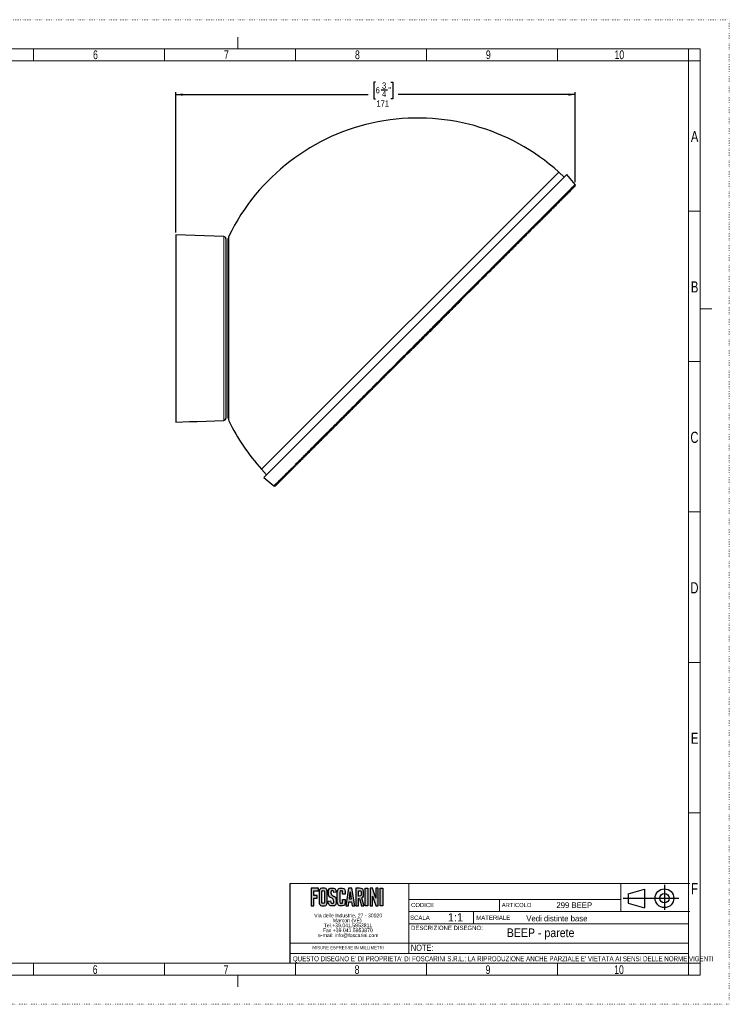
# Model space of a CAD drawing. Header units: millimetres. Extents: x 0 to 594, y 0 to 421.
# Tile 4 of 4: x 291 to 594, y 0 to 421. Entities that reach past the tile are written whole.
import ezdxf
from ezdxf.enums import TextEntityAlignment as Align

# ---------------------------------------------------------------- set-up
doc = ezdxf.new("R2010")
doc.units = ezdxf.units.MM
doc.linetypes.add('SLD-Punti', pattern=[0.635, 0, -0.635])
doc.linetypes.add('SLD-Solido', pattern=[0])
doc.layers.add('3', color=250, linetype='SLD-Solido', lineweight=25)
for name, color, linetype in [('CARTIGLIO', 7, 'SLD-Solido'), ('DEFAULT', 15, 'SLD-Solido'), ('FORMAT', 7, 'SLD-Solido')]:
    doc.layers.add(name, color=color, linetype=linetype)
doc.styles.add('SLDTEXTSTYLE0', font='ARIAL.TTF', dxfattribs={"width": 0.948})
doc.styles.add('SLDTEXTSTYLE1', font='ARIAL.TTF', dxfattribs={"width": 0.8058})
doc.styles.add('SLDTEXTSTYLE2', font='ARIALN.TTF', dxfattribs={"width": 0.87})
doc.styles.add('SLDTEXTSTYLE3', font='GOTHIC.TTF', dxfattribs={"width": 0.913})
doc.dimstyles.new('SLDDIMSTYLE0', dxfattribs={"dimtxt": 2.645833, "dimasz": 3, "dimexe": 0, "dimexo": 0.0625, "dimgap": 0.661458, "dimtad": 0, "dimdec": 0, "dimrnd": 1e-09, "dimzin": 12, "dimdsep": 46, "dimtxsty": 'SLDTEXTSTYLE3', "dimsah": 1, "dimcen": 0.09, "dimadec": 0, "dimazin": 3, "dimtfac": 1, "dimtdec": 0, "dimtofl": 0, "dimtmove": 0, "dimatfit": 3, "dimfxl": 0, "dimfrac": 2, "dimtolj": 1, "dimtzin": 12, "dimarcsym": 0})

# ---------------------------------------------------------------- blocks, each defined once
blk = doc.blocks.new('SW_NOTE_0')
at = {"layer": 'CARTIGLIO', "color": 0, "insert": (0, 2.39), "char_height": 1.8521, "attachment_point": 1, "style": 'SLDTEXTSTYLE0'}
blk.add_mtext('DESCRIZIONE DISEGNO:', dxfattribs=at)
blk = doc.blocks.new('SW_NOTE_0_1')
at = {"layer": 'CARTIGLIO', "color": 0, "insert": (0, 2.31), "char_height": 1.793, "attachment_point": 1, "style": 'SLDTEXTSTYLE1'}
blk.add_mtext('CODICE', dxfattribs=at)
blk = doc.blocks.new('SW_NOTE_0_2')
at = {"layer": 'CARTIGLIO', "color": 0, "insert": (0, 2.39), "char_height": 1.851, "attachment_point": 1, "style": 'SLDTEXTSTYLE0'}
blk.add_mtext('SCALA', dxfattribs=at)
blk = doc.blocks.new('SW_NOTE_0_3')
at = {"layer": 'CARTIGLIO', "color": 0, "insert": (0, 2.31), "char_height": 1.793, "attachment_point": 1, "style": 'SLDTEXTSTYLE0'}
blk.add_mtext('ARTICOLO', dxfattribs=at)
blk = doc.blocks.new('SW_NOTE_0_4')
at = {"layer": 'CARTIGLIO', "color": 0, "insert": (0, 2.39), "char_height": 1.851, "attachment_point": 1, "style": 'SLDTEXTSTYLE0'}
blk.add_mtext('MATERIALE', dxfattribs=at)
blk = doc.blocks.new('SW_NOTE_0_5')
at = {"layer": 'DEFAULT', "color": 0, "insert": (3.28, 4.51), "char_height": 3.5, "attachment_point": 2, "style": 'SLDTEXTSTYLE0'}
blk.add_mtext('1:1', dxfattribs=at)
blk = doc.blocks.new('SW_NOTE_0_6')
at = {"layer": 'CARTIGLIO', "color": 0, "insert": (14.88, 1.71), "char_height": 1.3229, "attachment_point": 2, "style": 'SLDTEXTSTYLE0'}
blk.add_mtext('MISURE ESPRESSE IN MILLIMETRI', dxfattribs=at)
blk = doc.blocks.new('SW_NOTE_0_7')
at = {"layer": 'CARTIGLIO', "color": 0, "insert": (0, 2.73), "char_height": 2.11667, "attachment_point": 1, "style": 'SLDTEXTSTYLE2'}
blk.add_mtext("QUESTO DISEGNO E' DI PROPRIETA' DI FOSCARINI S.R.L.: LA RIPRODUZIONE ANCHE PARZIALE E' VIETATA AI SENSI DELLE NORME VIGENTI", dxfattribs=at)
blk = doc.blocks.new('SW_NOTE_0_8')
at = {"layer": 'CARTIGLIO', "color": 0, "insert": (0, 3.41), "char_height": 2.646, "attachment_point": 1, "style": 'SLDTEXTSTYLE2'}
blk.add_mtext('NOTE:', dxfattribs=at)
blk = doc.blocks.new('SW_NOTE_0_9')
at = {"color": 0, "linetype": 'Continuous', "lineweight": 0, "char_height": 1.5875, "attachment_point": 2, "style": 'SLDTEXTSTYLE0'}
for s, insert in [('Via delle Industrie, 27 - 30020 ', (14.56, 2.05)), ('Marcon (VE)', (14.17, -0.07)), ('Tel.+39.041.5953811 ', (14.47, -2.19)), ('e-mail: info@foscarini.com', (14.59, -6.42)), ('Fax +39.041.5953870 ', (14.39, -4.3))]:
    blk.add_mtext(s, dxfattribs=dict(at, insert=insert))
blk = doc.blocks.new('Blocco1')
at = {"layer": 'FORMAT'}
for points in [[(-99.41, 46.99), (-97.41, 46.99), (-97.41, 48.13), (-100.55, 48.13), (-100.55, 40.69), (-99.41, 40.69), (-99.41, 43.96), (-97.92, 43.96), (-97.92, 45.1), (-99.41, 45.1)], [(-76.23, 40.69), (-77.37, 40.69), (-77.37, 48.13), (-76.23, 48.13)], [(-71.83, 48.13), (-72.91, 48.13), (-72.91, 43.98), (-74.22, 48.13), (-75.29, 48.13), (-75.29, 40.69), (-74.22, 40.69), (-74.22, 44.8), (-72.91, 40.71), (-72.91, 40.71), (-72.91, 40.69), (-71.83, 40.69)], [(-69.8, 40.69), (-70.94, 40.69), (-70.94, 48.13), (-69.8, 48.13)]]:
    blk.add_hatch(color=256, dxfattribs=at).paths.add_polyline_path(points, flags=0)
h = blk.add_hatch(color=256, dxfattribs=at)
edge = h.paths.add_edge_path(flags=0)
edge.add_spline(control_points=[(-97.07, 42.49), (-97.07, 41.44), (-96.52, 40.59), (-95.35, 40.59), (-94.17, 40.59), (-93.62, 41.44), (-93.62, 42.49)], knot_values=[0, 0, 0, 0, 1, 2, 3, 4, 4, 4, 4], weights=[1, 1, 1, 1, 1, 1, 1], degree=3, periodic=0)
edge.add_line((-93.62, 42.49), (-93.62, 46.32))
edge.add_spline(control_points=[(-93.62, 46.32), (-93.62, 47.37), (-94.17, 48.23), (-95.35, 48.23), (-96.52, 48.23), (-97.07, 47.37), (-97.07, 46.32)], knot_values=[0, 0, 0, 0, 1, 2, 3, 4, 4, 4, 4], weights=[1, 1, 1, 1, 1, 1, 1], degree=3, periodic=0)
edge.add_line((-97.07, 46.32), (-97.07, 42.49))
edge = h.paths.add_edge_path(flags=0)
edge.add_line((-95.94, 42.52), (-95.94, 46.29))
edge.add_spline(control_points=[(-95.94, 46.29), (-95.94, 46.85), (-95.8, 47.12), (-95.35, 47.12), (-94.89, 47.12), (-94.75, 46.85), (-94.75, 46.29)], knot_values=[0, 0, 0, 0, 1, 2, 3, 4, 4, 4, 4], weights=[1, 1, 1, 1, 1, 1, 1], degree=3, periodic=0)
edge.add_line((-94.75, 46.29), (-94.75, 42.52))
edge.add_spline(control_points=[(-94.75, 42.52), (-94.75, 41.97), (-94.89, 41.7), (-95.35, 41.7), (-95.8, 41.7), (-95.94, 41.97), (-95.94, 42.52)], knot_values=[0, 0, 0, 0, 1, 2, 3, 4, 4, 4, 4], weights=[1, 1, 1, 1, 1, 1, 1], degree=3, periodic=0)
h = blk.add_hatch(color=256, dxfattribs=at)
edge = h.paths.add_edge_path(flags=0)
edge.add_spline(control_points=[(-90.84, 46.29), (-90.89, 46.93), (-91.19, 47.12), (-91.44, 47.12), (-91.8, 47.12), (-92.05, 46.85), (-92.05, 46.39), (-92.05, 45.12), (-89.77, 44.51), (-89.77, 42.49), (-89.77, 41.27), (-90.5, 40.59), (-91.55, 40.59), (-92.59, 40.59), (-93.19, 41.54), (-93.23, 42.65)], knot_values=[0, 0, 0, 0, 1, 2, 3, 4, 5, 6, 7, 8, 9, 10, 11, 12, 13, 13, 13, 13], weights=[1, 1, 1, 1, 1, 1, 1, 1, 1, 1, 1, 1, 1, 1, 1, 1], degree=3, periodic=0)
edge.add_line((-93.23, 42.65), (-92.16, 42.82))
edge.add_spline(control_points=[(-92.16, 42.82), (-92.12, 42.07), (-91.85, 41.7), (-91.49, 41.7), (-91.1, 41.7), (-90.84, 41.94), (-90.84, 42.38), (-90.84, 43.85), (-93.12, 44.24), (-93.12, 46.38), (-93.12, 47.56), (-92.49, 48.23), (-91.38, 48.23), (-90.47, 48.23), (-89.87, 47.48), (-89.77, 46.43)], knot_values=[0, 0, 0, 0, 1, 2, 3, 4, 5, 6, 7, 8, 9, 10, 11, 12, 13, 13, 13, 13], weights=[1, 1, 1, 1, 1, 1, 1, 1, 1, 1, 1, 1, 1, 1, 1, 1], degree=3, periodic=0)
edge.add_line((-89.77, 46.43), (-90.84, 46.29))
h = blk.add_hatch(color=256, dxfattribs=at)
edge = h.paths.add_edge_path(flags=0)
edge.add_line((-85.91, 45.64), (-87.05, 45.64))
edge.add_line((-87.05, 45.64), (-87.05, 46.22))
edge.add_spline(control_points=[(-87.05, 46.22), (-87.05, 46.85), (-87.31, 47.12), (-87.6, 47.12), (-88.06, 47.12), (-88.2, 46.85), (-88.2, 46.29)], knot_values=[0, 0, 0, 0, 1, 2, 3, 4, 4, 4, 4], weights=[1, 1, 1, 1, 1, 1, 1], degree=3, periodic=0)
edge.add_line((-88.2, 46.29), (-88.2, 42.52))
edge.add_spline(control_points=[(-88.2, 42.52), (-88.2, 41.97), (-88.06, 41.7), (-87.6, 41.7), (-87.19, 41.7), (-87.05, 41.97), (-87.05, 42.45)], knot_values=[0, 0, 0, 0, 1, 2, 3, 4, 4, 4, 4], weights=[1, 1, 1, 1, 1, 1, 1], degree=3, periodic=0)
edge.add_line((-87.05, 42.45), (-87.05, 43.35))
edge.add_line((-87.05, 43.35), (-85.91, 43.35))
edge.add_line((-85.91, 43.35), (-85.91, 42.49))
edge.add_spline(control_points=[(-85.91, 42.49), (-85.91, 41.44), (-86.46, 40.59), (-87.6, 40.59), (-88.79, 40.59), (-89.34, 41.44), (-89.34, 42.49)], knot_values=[0, 0, 0, 0, 1, 2, 3, 4, 4, 4, 4], weights=[1, 1, 1, 1, 1, 1, 1], degree=3, periodic=0)
edge.add_line((-89.34, 42.49), (-89.34, 46.32))
edge.add_spline(control_points=[(-89.34, 46.32), (-89.34, 47.37), (-88.79, 48.23), (-87.6, 48.23), (-86.46, 48.23), (-85.91, 47.3), (-85.91, 46.19)], knot_values=[0, 0, 0, 0, 1, 2, 3, 4, 4, 4, 4], weights=[1, 1, 1, 1, 1, 1, 1], degree=3, periodic=0)
edge.add_line((-85.91, 46.19), (-85.91, 45.64))
h = blk.add_hatch(color=256, dxfattribs=at)
h.paths.add_polyline_path([(-83.2, 42.37), (-82.93, 40.7), (-81.86, 40.7), (-83.05, 48.14), (-84.48, 48.14), (-85.66, 40.7), (-84.59, 40.7), (-84.33, 42.37)], flags=0)
h.paths.add_polyline_path([(-83.76, 46.65), (-83.37, 43.44), (-84.16, 43.44)], flags=0)
h = blk.add_hatch(color=256, dxfattribs=at)
edge = h.paths.add_edge_path(flags=0)
edge.add_line((-79.03, 40.69), (-77.92, 40.69))
edge.add_line((-77.92, 40.69), (-77.92, 40.69))
edge.add_line((-77.92, 40.69), (-77.92, 40.69))
edge.add_line((-77.92, 40.69), (-77.98, 40.91))
edge.add_line((-77.98, 40.91), (-78.82, 44.06))
edge.add_spline(control_points=[(-78.82, 44.06), (-78.46, 44.26), (-78.07, 44.74), (-78.07, 45.93), (-78.07, 47.52), (-78.69, 48.13), (-79.89, 48.13)], knot_values=[0, 0, 0, 0, 1, 2, 3, 4, 4, 4, 4], weights=[1, 1, 1, 1, 1, 1, 1], degree=3, periodic=0)
edge.add_line((-79.89, 48.13), (-81.39, 48.13))
edge.add_line((-81.39, 48.13), (-81.39, 40.69))
edge.add_line((-81.39, 40.69), (-80.32, 40.69))
edge.add_line((-80.32, 40.69), (-80.32, 43.74))
edge.add_spline(control_points=[(-80.32, 43.74), (-80.16, 43.74), (-79.98, 43.75), (-79.85, 43.76)], knot_values=[0, 0, 0, 0, 1, 1, 1, 1], weights=[1, 1, 1, 1], degree=3, periodic=0)
edge.add_line((-79.85, 43.76), (-79.03, 40.69))
edge = h.paths.add_edge_path(flags=0)
edge.add_spline(control_points=[(-79.94, 47.08), (-79.36, 47.08), (-79.14, 46.82), (-79.14, 45.93), (-79.14, 45.05), (-79.36, 44.79), (-79.94, 44.79)], knot_values=[0, 0, 0, 0, 1, 2, 3, 4, 4, 4, 4], weights=[1, 1, 1, 1, 1, 1, 1], degree=3, periodic=0)
edge.add_line((-79.94, 44.79), (-80.32, 44.79))
edge.add_line((-80.32, 44.79), (-80.32, 47.08))
edge.add_line((-80.32, 47.08), (-79.94, 47.08))
at = {"layer": 'CARTIGLIO', "color": 208, "linetype": 'SLD-Solido', "lineweight": 18, "true_color": 0x400040}
for p, q in [((-109.59, 50.15), (-58.81, 50.15)), ((-58.81, 38.2), (-58.81, 50.15)), ((-58.81, 50.15), (61.25, 50.15)), ((31.84, 38.2), (31.84, 50.15)), ((-58.81, 43.3), (31.84, 43.3)), ((-20.05, 43.3), (-20.05, 38.2)), ((-58.81, 38.2), (-58.81, 24.66)), ((-58.81, 38.2), (61.25, 38.2)), ((-55.6, 40.25), (-55.6, 40.25)), ((-31.12, 38.2), (-31.12, 32.88)), ((-58.81, 32.88), (60.69, 32.88)), ((-58.81, 24.66), (-109.59, 24.66)), ((60.69, 24.66), (-58.81, 24.66)), ((-58.81, 24.66), (-58.81, 20.34)), ((60.69, 20.34), (60.69, 24.66)), ((60.69, 20.29), (60.69, 24.66)), ((-109.59, 20.34), (60.69, 20.34)), ((60.69, 16.08), (60.69, 20.34)), ((60.69, 16.08), (60.69, 20.29)), ((-109.59, 16.08), (60.69, 16.08)), ((-109.59, 16.08), (60.69, 16.08)), ((-109.59, 16.08), (60.69, 16.08))]:
    blk.add_line(p, q, dxfattribs=at)
at = {"layer": 'FORMAT', "color": 208, "true_color": 0x400040}
for p, q in [((-109.59, 50.15), (-109.59, 16.08)), ((35, 45.8), (41.93, 47.8)), ((41.93, 47.8), (41.93, 39.8)), ((50.45, 49.66), (50.45, 38.89)), ((56.65, 43.8), (32.8, 43.8)), ((35, 45.8), (35, 41.8)), ((35, 41.8), (41.93, 39.8))]:
    blk.add_line(p, q, dxfattribs=at)
at = {"layer": 'FORMAT', "color": 7}
for p, q in [((-97.41, 48.13), (-100.55, 48.13)), ((-100.55, 48.13), (-100.55, 40.69)), ((-99.41, 45.1), (-99.41, 46.99)), ((-99.41, 46.99), (-97.41, 46.99)), ((-97.41, 46.99), (-97.41, 48.13)), ((-97.07, 46.32), (-97.07, 42.49)), ((-95.94, 42.52), (-95.94, 46.29)), ((-94.75, 46.29), (-94.75, 42.52)), ((-93.62, 42.49), (-93.62, 46.32)), ((-89.77, 46.43), (-90.84, 46.29)), ((-89.34, 42.49), (-89.34, 46.32)), ((-88.2, 46.29), (-88.2, 42.52)), ((-84.48, 48.14), (-85.66, 40.7)), ((-83.05, 48.14), (-84.48, 48.14)), ((-84.16, 43.44), (-83.76, 46.65)), ((-83.76, 46.65), (-83.37, 43.44)), ((-81.86, 40.7), (-83.05, 48.14)), ((-79.89, 48.13), (-81.39, 48.13)), ((-81.39, 48.13), (-81.39, 40.69)), ((-80.32, 44.79), (-80.32, 47.08)), ((-80.32, 47.08), (-79.94, 47.08)), ((-77.37, 40.69), (-77.37, 48.13)), ((-77.37, 48.13), (-76.23, 48.13)), ((-76.23, 48.13), (-76.23, 40.69)), ((-74.22, 48.13), (-75.29, 48.13)), ((-75.29, 48.13), (-75.29, 40.69)), ((-72.91, 43.98), (-74.22, 48.13)), ((-72.91, 48.13), (-72.91, 43.98)), ((-71.83, 48.13), (-72.91, 48.13)), ((-71.83, 40.69), (-71.83, 48.13)), ((-70.94, 40.69), (-70.94, 48.13)), ((-70.94, 48.13), (-69.8, 48.13)), ((-69.8, 48.13), (-69.8, 40.69)), ((-97.92, 45.1), (-99.41, 45.1)), ((-99.41, 40.69), (-99.41, 43.96)), ((-99.41, 43.96), (-97.92, 43.96)), ((-97.92, 43.96), (-97.92, 45.1)), ((-93.23, 42.65), (-92.16, 42.82)), ((-87.05, 45.64), (-87.05, 46.22)), ((-85.91, 45.64), (-87.05, 45.64)), ((-87.05, 42.45), (-87.05, 43.35)), ((-87.05, 43.35), (-85.91, 43.35)), ((-85.91, 46.19), (-85.91, 45.64)), ((-85.91, 43.35), (-85.91, 42.49)), ((-84.59, 40.7), (-84.33, 42.37)), ((-84.33, 42.37), (-83.2, 42.37)), ((-83.37, 43.44), (-84.16, 43.44)), ((-83.2, 42.37), (-82.93, 40.7)), ((-79.94, 44.79), (-80.32, 44.79)), ((-80.32, 40.69), (-80.32, 43.74)), ((-79.85, 43.76), (-79.03, 40.69)), ((-77.98, 40.91), (-78.82, 44.06)), ((-74.22, 40.69), (-74.22, 44.8)), ((-74.22, 44.8), (-72.91, 40.71)), ((-100.55, 40.69), (-99.41, 40.69)), ((-85.66, 40.7), (-84.59, 40.7)), ((-82.93, 40.7), (-81.86, 40.7)), ((-81.39, 40.69), (-80.32, 40.69)), ((-79.03, 40.69), (-77.92, 40.69)), ((-77.92, 40.69), (-77.98, 40.91)), ((-77.92, 40.69), (-77.92, 40.69)), ((-77.92, 40.69), (-77.92, 40.69)), ((-76.23, 40.69), (-77.37, 40.69)), ((-75.29, 40.69), (-74.22, 40.69)), ((-72.91, 40.71), (-72.91, 40.71)), ((-72.91, 40.71), (-72.91, 40.69)), ((-72.91, 40.69), (-71.83, 40.69)), ((-69.8, 40.69), (-70.94, 40.69))]:
    blk.add_line(p, q, dxfattribs=at)
at = {"layer": 'FORMAT', "color": 208, "true_color": 0x400040}
for radius in [4, 2]:
    blk.add_circle((50.45, 43.88), radius, dxfattribs=at)
at = {"layer": 'FORMAT', "color": 7}
for points in [[(-93.62, 46.32), (-93.62, 47.37), (-94.17, 48.23), (-95.35, 48.23), (-96.52, 48.23), (-97.07, 47.37), (-97.07, 46.32)], [(-95.94, 46.29), (-95.94, 46.85), (-95.8, 47.12), (-95.35, 47.12), (-94.89, 47.12), (-94.75, 46.85), (-94.75, 46.29)], [(-90.84, 46.29), (-90.89, 46.93), (-91.19, 47.12), (-91.44, 47.12), (-91.8, 47.12), (-92.05, 46.85), (-92.05, 46.39), (-92.05, 45.12), (-89.77, 44.51), (-89.77, 42.49), (-89.77, 41.27), (-90.5, 40.59), (-91.55, 40.59), (-92.59, 40.59), (-93.19, 41.54), (-93.23, 42.65)], [(-92.16, 42.82), (-92.12, 42.07), (-91.85, 41.7), (-91.49, 41.7), (-91.1, 41.7), (-90.84, 41.94), (-90.84, 42.38), (-90.84, 43.85), (-93.12, 44.24), (-93.12, 46.38), (-93.12, 47.56), (-92.49, 48.23), (-91.38, 48.23), (-90.47, 48.23), (-89.87, 47.48), (-89.77, 46.43)], [(-89.34, 46.32), (-89.34, 47.37), (-88.79, 48.23), (-87.6, 48.23), (-86.46, 48.23), (-85.91, 47.3), (-85.91, 46.19)], [(-87.05, 46.22), (-87.05, 46.85), (-87.31, 47.12), (-87.6, 47.12), (-88.06, 47.12), (-88.2, 46.85), (-88.2, 46.29)], [(-79.94, 47.08), (-79.36, 47.08), (-79.14, 46.82), (-79.14, 45.93), (-79.14, 45.05), (-79.36, 44.79), (-79.94, 44.79)], [(-78.82, 44.06), (-78.46, 44.26), (-78.07, 44.74), (-78.07, 45.93), (-78.07, 47.52), (-78.69, 48.13), (-79.89, 48.13)], [(-97.07, 42.49), (-97.07, 41.44), (-96.52, 40.59), (-95.35, 40.59), (-94.17, 40.59), (-93.62, 41.44), (-93.62, 42.49)], [(-94.75, 42.52), (-94.75, 41.97), (-94.89, 41.7), (-95.35, 41.7), (-95.8, 41.7), (-95.94, 41.97), (-95.94, 42.52)], [(-85.91, 42.49), (-85.91, 41.44), (-86.46, 40.59), (-87.6, 40.59), (-88.79, 40.59), (-89.34, 41.44), (-89.34, 42.49)], [(-88.2, 42.52), (-88.2, 41.97), (-88.06, 41.7), (-87.6, 41.7), (-87.19, 41.7), (-87.05, 41.97), (-87.05, 42.45)], [(-80.32, 43.74), (-80.16, 43.74), (-79.98, 43.75), (-79.85, 43.76)]]:
    blk.add_open_spline(points, degree=3, dxfattribs=at)
at = {"color": 7, "linetype": 'Continuous', "lineweight": 0}
blk.add_blockref('SW_NOTE_0_9', (-99.23, 35.28), dxfattribs=at)
at = {"layer": 'CARTIGLIO', "color": 7, "true_color": 0xffffff}
for name, p in [('SW_NOTE_0_1', (-57.8, 39.57)), ('SW_NOTE_0_3', (-19.02, 39.57)), ('SW_NOTE_0_2', (-58.21, 34.1)), ('SW_NOTE_0_4', (-29.93, 34.1)), ('SW_NOTE_0', (-57.8, 29.75)), ('SW_NOTE_0_6', (-99.59, 21.72)), ('SW_NOTE_0_8', (-57.9, 20.65)), ('SW_NOTE_0_7', (-108.3, 16.36))]:
    blk.add_blockref(name, p, dxfattribs=at)
at = {"layer": 'DEFAULT', "color": 13, "true_color": 0xff5757}
blk.add_blockref('SW_NOTE_0_5', (-42.1, 32.98), dxfattribs=at)
at = {"layer": 'FORMAT', "color": 7}
for tag, height, style, width, p in [('AUTOATTR1', 2.5, 'SLDTEXTSTYLE0', 0.948, (4.27, 38.93)), ('AUTOATTR0', 2.5, 'SLDTEXTSTYLE0', 0.948, (-8.58, 33.27)), ('AUTOATTR2', 3.7, 'SLDTEXTSTYLE3', 0.913, (-25.58, 26.17))]:
    blk.add_attdef(tag, text='', height=height, dxfattribs=dict(at, style=style, width=width)).set_placement(p, align=Align.BOTTOM_LEFT)
blk = doc.blocks.new('_D_1')
at = {"layer": 'FORMAT'}
for p, q in [((443.38, 393.84), (442.57, 393.84)), ((442.57, 393.84), (442.57, 386.71)), ((449.94, 393.84), (450.74, 393.84)), ((450.74, 393.84), (450.74, 386.71)), ((357.95, 329.64), (357.95, 389.51)), ((357.95, 388.51), (440.26, 388.51)), ((445.72, 390.55), (448.46, 390.55)), ((528.66, 388.51), (453.06, 388.51)), ((528.66, 351.14), (528.66, 389.51)), ((442.57, 386.71), (443.38, 386.71)), ((450.74, 386.71), (449.94, 386.71))]:
    blk.add_line(p, q, dxfattribs=at)
for points in [[(357.95, 388.51), (360.95, 388.01), (360.95, 389.01)], [(528.66, 388.51), (525.66, 389.01), (525.66, 388.01)]]:
    blk.add_solid(points, dxfattribs=at)
at = {"layer": 'FORMAT', "attachment_point": 1, "style": 'SLDTEXTSTYLE3'}
for s, insert, char_height in [('6', (443.38, 391.7), 2.65), ('3', (446.11, 393.69), 2.65), ('"', (448.85, 391.7), 2.65), ('4', (446.11, 390.09), 2.65), ('171', (443.73, 386.02), 2.646)]:
    blk.add_mtext(s, dxfattribs=dict(at, insert=insert, char_height=char_height))

msp = doc.modelspace()

# ---------------------------------------------------------------- linework, layer by layer
at = {"color": 7, "linetype": 'SLD-Punti', "lineweight": 18}
for p, q in [((594.5, 420.5), (0, 420.5)), ((594.5, 420.5), (594.5, 0)), ((0, 0), (594.5, 0))]:
    msp.add_line(p, q, dxfattribs=at)
at = {"color": 7, "linetype": 'SLD-Solido', "lineweight": 18}
for p, q in [((384.5, 413), (384.5, 408)), ((582, 408), (12.5, 408)), ((297.25, 403), (297.25, 408)), ((353.2, 403), (353.2, 408)), ((409.15, 403), (409.15, 408)), ((465.1, 403), (465.1, 408)), ((521.05, 403), (521.05, 408)), ((577, 408), (577, 403)), ((577, 403), (577, 408)), ((582, 12.5), (582, 408)), ((577, 403), (17.5, 403)), ((577, 17.5), (577, 403)), ((577, 403), (582, 403)), ((582, 338.75), (577, 338.75)), ((582, 297), (587, 297)), ((582, 274.5), (577, 274.5)), ((582, 210.25), (577, 210.25)), ((582, 146), (577, 146)), ((582, 81.75), (577, 81.75)), ((577, 17.5), (17.5, 17.5)), ((297.25, 12.5), (297.25, 17.5)), ((353.2, 12.5), (353.2, 17.5)), ((409.15, 12.5), (409.15, 17.5)), ((465.1, 12.5), (465.1, 17.5)), ((521.05, 12.5), (521.05, 17.5)), ((577, 17.5), (582, 17.5)), ((577, 17.5), (577, 12.5)), ((582, 17.5), (577, 17.5)), ((582, 12.5), (12.5, 12.5)), ((384.5, 12.5), (384.5, 7.5))]:
    msp.add_line(p, q, dxfattribs=at)
at = {"color": 8, "linetype": 'SLD-Solido', "lineweight": 18}
for p, q in [((521.59, 355.43), (394.66, 228.5)), ((380.71, 328.11), (380.71, 249.17)), ((378.49, 249.35), (378.49, 327.92)), ((467.07, 287.92), (467.14, 287.85)), ((461.61, 282.45), (461.68, 282.38)), ((463.38, 284.22), (463.45, 284.15)), ((464.05, 284.88), (464.1, 284.84)), ((459.75, 280.59), (459.82, 280.52)), ((460.48, 281.32), (460.53, 281.27))]:
    msp.add_line(p, q, dxfattribs=at)
at = {"color": 8, "linetype": 'SLD-Solido', "lineweight": 18, "flags": 128}
for points in [[(502.54, 324.03), (502.6, 323.96), (502.65, 323.88), (502.69, 323.8), (502.71, 323.73), (502.72, 323.66), (502.71, 323.59), (502.69, 323.54), (502.65, 323.49)], [(486.1, 307.59), (486.17, 307.52), (486.22, 307.45), (486.26, 307.38), (486.3, 307.32), (486.32, 307.26), (486.33, 307.21), (486.32, 307.17), (486.31, 307.14)], [(436.9, 258.38), (436.97, 258.32), (437.04, 258.26), (437.11, 258.22), (437.18, 258.19), (437.24, 258.18), (437.3, 258.17), (437.34, 258.18), (437.37, 258.21)]]:
    msp.add_lwpolyline(points, dxfattribs=at)
at = {"color": 8, "linetype": 'SLD-Solido', "lineweight": 18}
for centre, radius, start, end in [((524.5, 346.02), 0.482, 315.3444, 41.9324), ((515.69, 337.16), 0.446, 319.8551, 46.4675), ((511.62, 333.06), 0.433, 322.4697, 48.5251), ((507.38, 328.81), 0.422, 325.6237, 50.586), ((465.83, 287.15), 2.26, 36.1941, 47.8075), ((462.94, 284.27), 2.26, 222.2088, 233.7977), ((455.36, 276.69), 0.78, 217.1128, 251.6047), ((421.29, 242.71), 0.425, 219.6094, 303.5298), ((406.29, 227.79), 0.473, 226.9886, 312.741), ((409.49, 230.96), 0.461, 225.3815, 311.162), ((404.08, 225.59), 0.483, 228.1026, 313.7387)]:
    msp.add_arc(centre, radius, start, end, dxfattribs=at)
for points, knots in [([(524.86, 346.34), (525.16, 346.64), (525.75, 347.24), (526.51, 347.99), (527.16, 348.64), (527.66, 349.15), (528.04, 349.53), (528.32, 349.8), (528.52, 350), (528.64, 350.12), (528.65, 350.14), (528.66, 350.14)], [0, 0, 0, 0, 0.123064, 0.24624, 0.369416, 0.49248, 0.593921, 0.695457, 0.797023, 0.898558, 1, 1, 1, 1]), ([(516, 337.48), (516.45, 337.94), (517.37, 338.85), (518.65, 340.13), (519.86, 341.34), (521.01, 342.49), (522.09, 343.57), (523.1, 344.58), (524.03, 345.51), (524.58, 346.07), (524.86, 346.34)], [0, 0, 0, 0, 0.123615, 0.24731, 0.371006, 0.494621, 0.620922, 0.74731, 0.873698, 1, 1, 1, 1]), ([(511.91, 333.39), (512.26, 333.75), (512.98, 334.46), (514.02, 335.5), (515.03, 336.51), (515.67, 337.16), (516, 337.48)], [0, 0, 0, 0, 0.249686, 0.499373, 0.749686, 1, 1, 1, 1]), ([(507.65, 329.13), (508.02, 329.5), (508.76, 330.24), (509.83, 331.31), (510.88, 332.37), (511.56, 333.05), (511.91, 333.39)], [0, 0, 0, 0, 0.249726, 0.499453, 0.749726, 1, 1, 1, 1]), ([(502.54, 324.03), (502.99, 324.47), (503.87, 325.35), (505.15, 326.64), (506.42, 327.9), (507.24, 328.72), (507.65, 329.13)], [0, 0, 0, 0, 0.24967, 0.49934, 0.74967, 1, 1, 1, 1]), ([(486.1, 307.59), (486.83, 308.31), (488.27, 309.76), (490.4, 311.89), (492.5, 313.98), (494.58, 316.06), (496.63, 318.11), (498.65, 320.13), (500.63, 322.11), (501.91, 323.39), (502.54, 324.03)], [0, 0, 0, 0, 0.123633, 0.247346, 0.371059, 0.494691, 0.620976, 0.747346, 0.873715, 1, 1, 1, 1]), ([(467.34, 288.82), (468.13, 289.61), (469.71, 291.19), (472.07, 293.55), (474.42, 295.91), (476.78, 298.26), (479.13, 300.61), (481.48, 302.97), (483.81, 305.29), (485.34, 306.82), (486.1, 307.59)], [0, 0, 0, 0, 0.12356, 0.247204, 0.370848, 0.494407, 0.620761, 0.747204, 0.873647, 1, 1, 1, 1]), ([(461.27, 282.75), (461.77, 283.25), (462.78, 284.26), (464.3, 285.78), (465.82, 287.3), (466.84, 288.32), (467.34, 288.82)], [0, 0, 0, 0, 0.249721, 0.499442, 0.749721, 1, 1, 1, 1]), ([(454.74, 276.22), (455.28, 276.76), (456.36, 277.84), (457.99, 279.47), (459.63, 281.11), (460.72, 282.2), (461.27, 282.75)], [0, 0, 0, 0, 0.2496752, 0.4993504, 0.7496752, 1, 1, 1, 1]), ([(436.9, 258.38), (437.6, 259.08), (439, 260.48), (441.15, 262.63), (443.32, 264.8), (445.54, 267.02), (447.8, 269.28), (450.09, 271.57), (452.41, 273.89), (453.96, 275.44), (454.74, 276.22)], [0, 0, 0, 0, 0.123632, 0.247345, 0.371057, 0.494689, 0.620974, 0.747345, 0.873715, 1, 1, 1, 1]), ([(420.96, 242.43), (421.55, 243.03), (422.73, 244.21), (424.58, 246.06), (426.48, 247.96), (428.45, 249.92), (430.48, 251.95), (432.57, 254.05), (434.71, 256.19), (436.17, 257.65), (436.9, 258.38)], [0, 0, 0, 0, 0.1235526, 0.2471897, 0.3708268, 0.4943794, 0.6207393, 0.7471897, 0.87364, 1, 1, 1, 1]), ([(409.16, 230.64), (409.57, 231.04), (410.38, 231.85), (411.68, 233.15), (413.04, 234.51), (414.48, 235.95), (415.99, 237.47), (417.58, 239.06), (419.23, 240.71), (420.38, 241.86), (420.96, 242.43)], [0, 0, 0, 0, 0.123638, 0.247357, 0.371075, 0.494713, 0.620992, 0.747357, 0.873721, 1, 1, 1, 1]), ([(403.75, 225.23), (403.92, 225.39), (404.26, 225.73), (404.8, 226.27), (405.36, 226.84), (405.77, 227.24), (405.97, 227.44)], [0, 0, 0, 0, 0.249744, 0.499488, 0.749744, 1, 1, 1, 1]), ([(405.97, 227.44), (406.21, 227.69), (406.7, 228.17), (407.48, 228.95), (408.3, 229.77), (408.88, 230.35), (409.16, 230.64)], [0, 0, 0, 0, 0.249651, 0.499301, 0.749651, 1, 1, 1, 1]), ([(399.95, 221.42), (399.96, 221.43), (399.99, 221.46), (400.17, 221.64), (400.46, 221.93), (400.84, 222.31), (401.29, 222.76), (401.79, 223.26), (402.36, 223.84), (403.01, 224.48), (403.51, 224.98), (403.75, 225.23)], [0, 0, 0, 0, 0.123064, 0.24624, 0.369416, 0.49248, 0.593921, 0.695457, 0.797023, 0.898558, 1, 1, 1, 1])]:
    msp.add_open_spline(points, degree=3, knots=knots, dxfattribs=at)
at = {"layer": '3'}
for p, q in [((395.69, 225), (525.09, 354.4)), ((523.98, 353.28), (521.59, 355.43)), ((528.66, 350.14), (525.09, 354.4)), ((528.63, 349.46), (528.63, 349.47)), ((524.84, 345.68), (525.69, 346.52)), ((378.49, 327.92), (357.95, 328.64)), ((357.95, 328.64), (357.95, 248.64)), ((379.45, 326.92), (379.45, 250.35)), ((380.45, 288.64), (380.45, 327.01)), ((468.88, 289.71), (469.35, 290.18)), ((469.5, 290.35), (469.58, 290.28)), ((469.58, 290.28), (469.98, 290.68)), ((469.91, 290.75), (469.98, 290.68)), ((469.98, 290.68), (470.3, 291.12)), ((470.3, 291.12), (470.31, 291.13)), ((470.31, 291.13), (470.52, 291.22)), ((470.45, 291.29), (470.52, 291.22)), ((470.52, 291.22), (470.91, 291.61)), ((470.84, 291.68), (471.27, 292.11)), ((470.84, 291.69), (470.91, 291.61)), ((471.47, 292.31), (471.54, 292.24)), ((471.54, 292.24), (471.97, 292.68)), ((471.9, 292.75), (471.97, 292.68)), ((380.45, 250.26), (380.45, 288.64)), ((465.52, 286.23), (464.98, 285.68)), ((465.45, 286.3), (465.52, 286.23)), ((466.46, 287.3), (466.53, 287.23)), ((467.14, 287.85), (466.53, 287.23)), ((467.78, 288.62), (468.32, 289.16)), ((467.83, 288.57), (467.78, 288.62)), ((468.44, 289.28), (468.51, 289.21)), ((468.51, 289.21), (468.94, 289.65)), ((468.87, 289.72), (468.94, 289.65)), ((460.97, 281.8), (461.02, 281.75)), ((462.25, 283.09), (462.26, 283.1)), ((462.25, 283.09), (462.3, 283.04)), ((462.73, 283.56), (462.78, 283.52)), ((464.05, 284.89), (464.09, 284.85)), ((464.1, 284.84), (464.09, 284.85)), ((464.91, 285.75), (464.98, 285.68)), ((457.34, 278.19), (457.41, 278.11)), ((457.41, 278.11), (458.63, 279.33)), ((458.56, 279.4), (458.63, 279.33)), ((458.59, 279.46), (458.66, 279.39)), ((458.63, 279.33), (458.66, 279.39)), ((459.14, 279.98), (459.19, 279.92)), ((460.57, 281.4), (460.53, 281.27)), ((357.95, 248.64), (363.81, 248.84)), ((367.1, 248.95), (378.49, 249.35)), ((394.66, 228.5), (396.81, 226.11)), ((395.69, 225), (399.95, 221.42))]:
    msp.add_line(p, q, dxfattribs=at)
for centre, radius, start, end in [((461.45, 288.64), 89.88, 48, 153.9498), ((528.28, 349.82), 0.5, 315.002, 40.0211), ((382.95, 327.01), 2.5, 153.9498, 180), ((378.45, 326.92), 1, 0, 88), ((378.45, 250.35), 1, 272, 0), ((382.95, 250.26), 2.5, 180, 206.0502), ((461.45, 288.64), 89.88, 206.0502, 222), ((400.27, 221.81), 0.5, 230, 315.2795)]:
    msp.add_arc(centre, radius, start, end, dxfattribs=at)
for points, knots in [([(528.63, 349.46), (528.61, 349.45), (528.59, 349.43), (528.41, 349.25), (528.12, 348.96), (527.74, 348.58), (527.29, 348.13), (526.8, 347.64), (526.23, 347.06), (525.58, 346.42), (525.09, 345.93), (524.84, 345.68)], [0, 0, 0, 0, 0.123064, 0.24624, 0.369415, 0.49248, 0.593921, 0.695457, 0.797023, 0.898558, 1, 1, 1, 1]), ([(524.84, 345.68), (524.57, 345.41), (524.04, 344.87), (523.13, 343.97), (522.15, 342.99), (521.09, 341.93), (519.95, 340.79), (518.72, 339.56), (517.42, 338.26), (516.49, 337.33), (516.03, 336.87)], [0, 0, 0, 0, 0.123615, 0.24731, 0.371006, 0.494621, 0.620922, 0.74731, 0.873698, 1, 1, 1, 1]), ([(522.64, 343.48), (522.84, 343.68), (523.24, 344.08), (523.81, 344.64), (524.34, 345.18), (524.68, 345.51), (524.84, 345.68)], [0, 0, 0, 0, 0.249744, 0.499488, 0.749744, 1, 1, 1, 1]), ([(511.96, 332.8), (512.49, 333.33), (513.55, 334.39), (515.06, 335.89), (516.49, 337.33), (517.87, 338.71), (519.18, 340.02), (520.42, 341.25), (521.58, 342.42), (522.29, 343.12), (522.64, 343.48)], [0, 0, 0, 0, 0.123521, 0.247129, 0.370736, 0.494258, 0.620647, 0.747129, 0.873611, 1, 1, 1, 1]), ([(516.03, 336.87), (515.71, 336.55), (515.07, 335.91), (514.06, 334.9), (513.03, 333.87), (512.32, 333.16), (511.96, 332.8)], [0, 0, 0, 0, 0.249686, 0.499373, 0.749686, 1, 1, 1, 1]), ([(511.96, 332.8), (511.62, 332.46), (510.95, 331.79), (509.9, 330.74), (508.83, 329.67), (508.1, 328.94), (507.73, 328.57)], [0, 0, 0, 0, 0.249727, 0.499453, 0.749727, 1, 1, 1, 1]), ([(507.73, 328.57), (507.33, 328.16), (506.51, 327.35), (505.25, 326.09), (503.97, 324.81), (503.09, 323.93), (502.65, 323.49)], [0, 0, 0, 0, 0.24967, 0.49934, 0.74967, 1, 1, 1, 1]), ([(502.65, 323.49), (502.03, 322.87), (500.79, 321.63), (498.86, 319.7), (496.9, 317.74), (494.88, 315.71), (492.8, 313.64), (490.67, 311.51), (488.51, 309.34), (487.04, 307.88), (486.31, 307.14)], [0, 0, 0, 0, 0.123633, 0.247346, 0.371059, 0.494692, 0.620977, 0.747346, 0.873716, 1, 1, 1, 1]), ([(486.31, 307.14), (485.56, 306.4), (484.08, 304.91), (481.81, 302.65), (479.53, 300.37), (477.21, 298.04), (474.85, 295.69), (472.46, 293.3), (470.06, 290.89), (468.45, 289.29), (467.65, 288.48)], [0, 0, 0, 0, 0.12356, 0.247204, 0.370848, 0.494408, 0.620761, 0.747204, 0.873647, 1, 1, 1, 1]), ([(471.91, 292.74), (472.05, 292.89), (473.07, 293.9), (474.94, 295.77), (477.51, 298.35), (479.21, 300.05), (480.06, 300.9)], [0, 0, 0, 0, 0.052746, 0.368453, 0.684293, 1, 1, 1, 1]), ([(469.35, 290.18), (469.38, 290.19), (469.47, 290.22), (469.54, 290.26), (469.58, 290.28)], [0, 0, 0, 0, 0.444145, 1, 1, 1, 1]), ([(471.27, 292.11), (471.31, 292.12), (471.41, 292.16), (471.49, 292.21), (471.54, 292.24)], [0, 0, 0, 0, 0.437396, 1, 1, 1, 1]), ([(467.65, 288.48), (467.15, 287.98), (466.14, 286.98), (464.63, 285.47), (463.12, 283.95), (462.11, 282.94), (461.61, 282.44)], [0, 0, 0, 0, 0.249721, 0.499442, 0.749721, 1, 1, 1, 1]), ([(465.73, 286.57), (465.72, 286.54), (465.69, 286.47), (465.62, 286.36), (465.55, 286.27), (465.52, 286.23)], [0, 0, 0, 0, 0.196892, 0.588437, 1, 1, 1, 1]), ([(466.53, 287.23), (466.51, 287.23), (466.48, 287.22), (466.43, 287.22), (466.4, 287.22), (466.39, 287.23)], [0, 0, 0, 0, 0.4143153, 0.8086107, 1, 1, 1, 1]), ([(467.82, 288.57), (467.83, 288.57), (467.83, 288.56), (467.79, 288.51), (467.73, 288.44), (467.62, 288.33), (467.47, 288.18), (467.31, 288.02), (467.2, 287.9), (467.14, 287.85)], [0, 0, 0, 0, 0.186939, 0.322269, 0.457451, 0.5911, 0.724875, 0.861929, 1, 1, 1, 1]), ([(468.32, 289.16), (468.35, 289.16), (468.42, 289.17), (468.48, 289.2), (468.51, 289.21)], [0, 0, 0, 0, 0.446149, 1, 1, 1, 1]), ([(461.61, 282.44), (461.06, 281.9), (459.98, 280.81), (458.36, 279.19), (456.73, 277.57), (455.66, 276.49), (455.12, 275.95)], [0, 0, 0, 0, 0.249675, 0.49935, 0.749675, 1, 1, 1, 1]), ([(461.03, 281.76), (461.03, 281.76), (461.03, 281.76), (461.09, 281.81), (461.16, 281.87), (461.27, 281.97), (461.39, 282.1), (461.53, 282.23), (461.63, 282.33), (461.68, 282.38)], [0, 0, 0, 0, 0.205007, 0.336363, 0.468536, 0.600683, 0.732378, 0.865738, 1, 1, 1, 1]), ([(461.68, 282.38), (461.72, 282.42), (461.81, 282.51), (461.94, 282.64), (462.05, 282.75), (462.16, 282.88), (462.26, 282.98), (462.29, 283.02), (462.3, 283.04)], [0, 0, 0, 0, 0.125236, 0.250123, 0.375143, 0.500545, 0.749706, 1, 1, 1, 1]), ([(462.78, 283.52), (462.79, 283.52), (462.8, 283.52), (462.86, 283.58), (462.94, 283.65), (463.04, 283.75), (463.16, 283.87), (463.31, 284.01), (463.4, 284.1), (463.45, 284.15)], [0, 0, 0, 0, 0.232764, 0.360697, 0.48828, 0.615928, 0.743451, 0.871518, 1, 1, 1, 1]), ([(463.45, 284.15), (463.5, 284.2), (463.6, 284.3), (463.74, 284.45), (463.86, 284.57), (463.99, 284.7), (464.08, 284.81), (464.09, 284.83), (464.1, 284.84)], [0, 0, 0, 0, 0.125384, 0.250303, 0.375277, 0.500737, 0.749964, 1, 1, 1, 1]), ([(464.98, 285.68), (464.93, 285.65), (464.84, 285.58), (464.71, 285.49), (464.63, 285.45), (464.6, 285.44)], [0, 0, 0, 0, 0.409419, 0.797481, 1, 1, 1, 1]), ([(459.82, 280.52), (459.77, 280.47), (459.68, 280.38), (459.54, 280.24), (459.42, 280.12), (459.32, 280.03), (459.25, 279.97), (459.2, 279.93), (459.2, 279.93), (459.2, 279.93)], [0, 0, 0, 0, 0.136383, 0.272432, 0.408717, 0.545121, 0.681124, 0.817419, 1, 1, 1, 1]), ([(460.53, 281.27), (460.52, 281.25), (460.5, 281.23), (460.43, 281.14), (460.35, 281.06), (460.24, 280.95), (460.11, 280.81), (459.97, 280.67), (459.87, 280.57), (459.82, 280.52)], [0, 0, 0, 0, 0.249583, 0.374716, 0.4995, 0.624349, 0.749082, 0.87434, 1, 1, 1, 1]), ([(455.12, 275.95), (454.36, 275.19), (452.85, 273.68), (450.59, 271.43), (448.35, 269.19), (446.12, 266.96), (443.9, 264.73), (441.69, 262.52), (439.51, 260.34), (438.09, 258.92), (437.37, 258.21)], [0, 0, 0, 0, 0.123632, 0.247345, 0.371057, 0.494689, 0.620974, 0.747345, 0.873715, 1, 1, 1, 1]), ([(447.3, 268.13), (447.6, 268.43), (447.92, 268.76), (448.25, 269.08), (448.27, 269.1)], [0, 0, 0, 0, 0.945391, 1, 1, 1, 1]), ([(437.37, 258.21), (436.66, 257.5), (435.24, 256.08), (433.16, 254), (431.12, 251.96), (429.12, 249.95), (427.14, 247.97), (425.21, 246.04), (423.33, 244.16), (422.12, 242.95), (421.52, 242.35)], [0, 0, 0, 0, 0.123553, 0.24719, 0.370827, 0.494379, 0.620739, 0.74719, 0.87364, 1, 1, 1, 1]), ([(431.64, 252.47), (432.1, 252.94), (433.04, 253.87), (434.46, 255.29), (435.91, 256.74), (436.88, 257.72), (437.37, 258.21)], [0, 0, 0, 0, 0.249677, 0.499354, 0.749677, 1, 1, 1, 1]), ([(437.37, 258.21), (438.07, 258.9), (438.77, 259.6), (439.49, 260.32), (439.5, 260.33)], [0, 0, 0, 0, 0.986828, 1, 1, 1, 1]), ([(415.75, 236.58), (415.84, 236.66), (416.5, 237.33), (417.82, 238.65), (419.73, 240.56), (421.72, 242.55), (423.71, 244.54), (425.67, 246.5), (427.6, 248.43), (429.59, 250.42), (430.96, 251.79), (431.64, 252.47)], [0, 0, 0, 0, 0.019501, 0.149982, 0.280583, 0.411183, 0.541665, 0.655925, 0.770185, 0.885093, 1, 1, 1, 1]), ([(363.81, 248.84), (363.81, 248.84), (363.81, 248.84), (363.85, 248.84), (363.94, 248.85), (364.07, 248.86), (364.24, 248.87), (364.45, 248.88), (364.68, 248.9), (364.94, 248.91), (365.21, 248.92), (365.49, 248.93), (365.77, 248.94), (366.04, 248.95), (366.29, 248.95), (366.52, 248.95), (366.72, 248.96), (366.88, 248.96), (367, 248.96), (367.08, 248.96), (367.11, 248.95), (367.1, 248.95), (367.1, 248.95)], [0, 0, 0, 0, 0.024391, 0.077153, 0.131444, 0.184237, 0.238554, 0.291477, 0.345929, 0.398945, 0.453499, 0.506496, 0.561035, 0.613954, 0.668411, 0.721286, 0.775694, 0.828576, 0.882991, 0.935891, 0.990325, 1, 1, 1, 1]), ([(421.52, 242.35), (420.96, 241.79), (419.84, 240.67), (418.23, 239.06), (416.68, 237.51), (415.18, 236.01), (413.73, 234.56), (412.34, 233.17), (411.02, 231.85), (410.2, 231.03), (409.79, 230.62)], [0, 0, 0, 0, 0.1236383, 0.2473562, 0.3710741, 0.4947124, 0.6209919, 0.7473562, 0.8737205, 1, 1, 1, 1]), ([(401.36, 222.19), (401.49, 222.31), (401.73, 222.55), (402.19, 223.02), (402.72, 223.55), (403.34, 224.16), (404.03, 224.86), (404.82, 225.64), (405.67, 226.49), (406.3, 227.13), (406.62, 227.44)], [0, 0, 0, 0, 0.123694, 0.247465, 0.371235, 0.494929, 0.621156, 0.747465, 0.873773, 1, 1, 1, 1]), ([(406.62, 227.44), (406.41, 227.24), (406.01, 226.84), (405.45, 226.28), (404.91, 225.74), (404.58, 225.4), (404.41, 225.24)], [0, 0, 0, 0, 0.249744, 0.499488, 0.749744, 1, 1, 1, 1]), ([(409.79, 230.62), (409.5, 230.33), (408.93, 229.76), (408.12, 228.95), (407.34, 228.17), (406.86, 227.68), (406.62, 227.44)], [0, 0, 0, 0, 0.249651, 0.499301, 0.749651, 1, 1, 1, 1]), ([(404.41, 225.24), (404.11, 224.94), (403.52, 224.35), (402.77, 223.6), (402.12, 222.95), (401.62, 222.45), (401.24, 222.07), (400.97, 221.8), (400.77, 221.6), (400.65, 221.48), (400.64, 221.46), (400.63, 221.45)], [0, 0, 0, 0, 0.123064, 0.246239, 0.369415, 0.492479, 0.593921, 0.695456, 0.797023, 0.898558, 1, 1, 1, 1]), ([(400.63, 221.45), (400.64, 221.46), (400.65, 221.48), (400.8, 221.62), (401.02, 221.85), (401.25, 222.08), (401.36, 222.19)], [0, 0, 0, 0, 0.249278, 0.498557, 0.749278, 1, 1, 1, 1])]:
    msp.add_open_spline(points, degree=3, knots=knots, dxfattribs=at)

# ---------------------------------------------------------------- block references
at = {"layer": 'FORMAT'}
ref = msp.add_blockref('Blocco1', (516.33, 1.42), dxfattribs=at)
ref.add_attrib('AUTOATTR0', 'Vedi distinte base', dxfattribs={"color": 7, "height": 2.5, "style": 'SLDTEXTSTYLE0', "width": 0.948}).set_placement((507.75, 34.68), align=Align.BOTTOM_LEFT)
ref.add_attrib('AUTOATTR1', '299 BEEP', dxfattribs={"color": 7, "height": 2.5, "style": 'SLDTEXTSTYLE0', "width": 0.948}).set_placement((520.61, 40.34), align=Align.BOTTOM_LEFT)
ref.add_attrib('AUTOATTR2', 'BEEP - parete', dxfattribs={"color": 7, "height": 3.7042, "style": 'SLDTEXTSTYLE3', "width": 0.913}).set_placement((499.43, 27.59), align=Align.BOTTOM_LEFT)

# ---------------------------------------------------------------- texts
at = {"color": 7, "linetype": 'Continuous', "lineweight": 0, "attachment_point": 2, "style": 'SLDTEXTSTYLE2'}
for s, insert, char_height in [('6', (323.69, 407.38), 3.7), ('7', (379.64, 407.38), 3.7), ('8', (435.59, 407.38), 3.7), ('9', (491.54, 407.38), 3.7), ('10', (547.52, 407.38), 3.704), ('A', (579.67, 373.02), 4.76), ('B', (579.67, 308.77), 4.76), ('C', (579.6, 244.52), 4.76), ('D', (579.6, 180.27), 4.76), ('E', (579.67, 116.02), 4.76), ('F', (579.66, 51.77), 4.76), ('6', (323.54, 16.66), 3.7), ('7', (379.49, 16.66), 3.7), ('8', (435.44, 16.66), 3.7), ('9', (491.39, 16.66), 3.7), ('10', (547.37, 16.66), 3.704)]:
    msp.add_mtext(s, dxfattribs=dict(at, insert=insert, char_height=char_height))

# ---------------------------------------------------------------- dimensions: what is measured, and where the dimension line sits
at = {"layer": 'FORMAT'}
dim = msp.add_linear_dim(base=(528.66, 388.51), p1=(357.95, 328.64), p2=(528.66, 350.14), dimstyle='SLDDIMSTYLE0', dxfattribs=at)
dim.commit()
dim.dimension.update_dxf_attribs({"geometry": '_D_1', "text_midpoint": (446.66, 388.51), "dimtype": 160})

doc.saveas('drawing.dxf')
